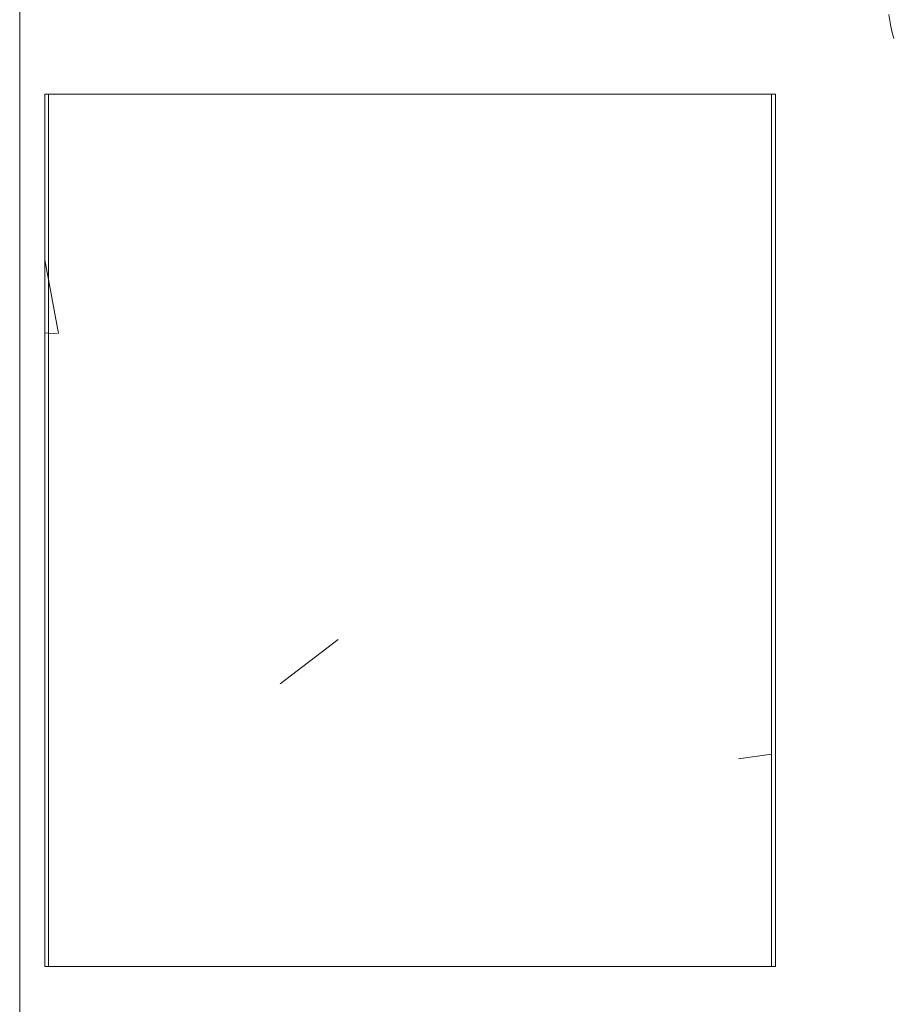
# Model space of a CAD drawing. Header units: metres. Extents: x 1.7 to 42.3, y -72.9 to -47.6.
# Tile 57 of 216: x 5.509 to 5.809, y -63.419 to -63.081. Entities that reach past the tile are written whole.
import ezdxf

# ---------------------------------------------------------------- set-up
doc = ezdxf.new("R2010")
doc.units = ezdxf.units.M
for name, color, linetype, lineweight in [('A-COLS', 7, 'Continuous', 18), ('A-WALL', 7, 'Continuous', 18), ('I-FURN', 7, 'Continuous', 18), ('S-COLS', 7, 'Continuous', 18)]:
    doc.layers.add(name, color=color, linetype=linetype, lineweight=lineweight)

# ---------------------------------------------------------------- blocks, each defined once
blk = doc.blocks.new('Paredes 15 - Paredes 6-6874455-2PAV - FRIGORÍFICA')
at = {"layer": 'A-WALL', "color": 253, "true_color": 0xaaaaaa}
blk.add_line((5.50867, -65.41448), (5.50867, -57.40408), dxfattribs=at)
blk = doc.blocks.new('ConjuntoParaAlunoTamanho6 - CJA06_ConjuntoParaAlunoTamanho6-V18-2PAV - FRIGORÍFICA')
at = {"layer": 'I-FURN', "color": 253, "true_color": 0xaaaaaa, "flags": 128}
blk.add_lwpolyline([(0.29962, 0.01831), (0.29932, 0.02041), (0.29894, 0.0225), (0.29848, 0.02456), (0.29794, 0.02661)], dxfattribs=at)
blk = doc.blocks.new('4 GRE - ESCOLA DE CINEMA E AUDIOVISUAL CINE REX R07_rvt-1-2PAV - FRIGORÍFICA')
at = {"layer": 'S-COLS', "true_color": 0xaaaaaa}
h = blk.add_hatch(dxfattribs=at)
h.set_pattern_fill('FP_1', color=253, style=0, pattern_type=2)
h.set_pattern_definition([(50, (21.555, -62.9), (0.546555, -0.047815), [0.05715, -0.62865]), (355, (21.555, -62.9), (-0.105728, 0.573166), [0.04572, -0.50292]), (100.451, (21.601, -62.904), (0.440828, 0.525349), [0.04857, -0.53427]), (46.184, (21.555, -62.748), (0.813237, -0.12613), [0.08573, -0.94298]), (96.636, (21.623, -62.758), (0.71221, 0.742287), [0.07286, -0.80141]), (351.184, (21.555, -62.748), (0.712217, 0.742274), [0.06858, -0.75438]), (21, (21.631, -62.786), (0.454846, -0.306795), [0.05715, -0.62865]), (326, (21.631, -62.786), (0.185405, 0.55256), [0.04572, -0.50292]), (71.451, (21.669, -62.811), (0.640251, 0.245763), [0.04857, -0.53427]), (37.5, (21.555, -62.9), (0.009261, 0.2536672), [0.02515, -0.47168, 0.02515, -0.48539, -0.50482]), (37.5, (21.555, -62.9), (0.009261, 0.2536672), [-1.007, 0.02515, -0.47968]), (7.5, (21.555, -62.9), (0.200456, 0.300546), [0.02515, -0.26594, 0.02515, -0.46025, -0.1924]), (7.5, (21.555, -62.9), (0.200456, 0.300546), [-0.77648, 0.02515, -0.16726]), (327.5, (21.385, -62.9), (0.4067682, -0.0171882), [0.02515, -0.16535, 0.02515, -0.56921, -0.78867]), (327.5, (21.385, -62.9), (0.4067682, -0.0171882), [-0.78486, 0.02515, -0.76352]), (317.5, (21.309, -62.9), (0.444383, 0.0762794), [0.02515, -0.2225, 0.02515, -0.36957, -0.56007]), (317.5, (21.309, -62.9), (0.444383, 0.0762794), [-0.64237, 0.02515, -0.53492])])
h.paths.add_polyline_path([(5.7673, -63.40618), (5.7673, -63.10618), (5.5173, -63.10618), (5.5173, -63.40618)])
at = {"layer": 'S-COLS', "color": 253, "true_color": 0xaaaaaa}
for p, q in [((5.5173, -63.10618), (5.5173, -63.40618)), ((5.7673, -63.10618), (5.5173, -63.10618)), ((5.7673, -63.40618), (5.7673, -63.10618)), ((5.5173, -63.40618), (5.7673, -63.40618))]:
    blk.add_line(p, q, dxfattribs=at)
at = {"layer": 'A-WALL', "color": 253, "lineweight": 18, "true_color": 0xaaaaaa}
blk.add_blockref('Paredes 15 - Paredes 6-6874455-2PAV - FRIGORÍFICA', (0, 0.00002), dxfattribs=at)
at = {"layer": 'I-FURN', "color": 253, "lineweight": 18, "true_color": 0xaaaaaa, "rotation": 180}
blk.add_blockref('ConjuntoParaAlunoTamanho6 - CJA06_ConjuntoParaAlunoTamanho6-V18-2PAV - FRIGORÍFICA', (6.10728, -63.06045), dxfattribs=at)
blk = doc.blocks.new('Family - P32-300312-2PAV - FRIGORÍFICA')
at = {"layer": 'S-COLS', "color": 253, "true_color": 0xaaaaaa}
for p, q in [((-0.125, 0.15), (-0.125, -0.15)), ((0.125, 0.15), (-0.125, 0.15)), ((0.125, -0.15), (0.125, 0.15)), ((-0.125, -0.15), (0.125, -0.15))]:
    blk.add_line(p, q, dxfattribs=at)
blk = doc.blocks.new('Family - P32-301614-2PAV - FRIGORÍFICA')
at = {"layer": 'S-COLS', "color": 253, "true_color": 0xaaaaaa}
for p, q in [((-0.125, 0.15), (-0.125, -0.15)), ((0.125, 0.15), (-0.125, 0.15)), ((0.125, -0.15), (0.125, 0.15)), ((-0.125, -0.15), (0.125, -0.15))]:
    blk.add_line(p, q, dxfattribs=at)
blk = doc.blocks.new('ESTRUTURAL CINE REX _011_IFC-1-2PAV - FRIGORÍFICA')
at = {"layer": 'A-COLS', "color": 253, "lineweight": 18, "true_color": 0xaaaaaa}
blk.add_blockref('Family - P32-301614-2PAV - FRIGORÍFICA', (5.64362, -63.25622), dxfattribs=at)
at = {"layer": 'S-COLS', "color": 253, "lineweight": 18, "true_color": 0xaaaaaa}
blk.add_blockref('Family - P32-300312-2PAV - FRIGORÍFICA', (5.64362, -63.25622), dxfattribs=at)

msp = doc.modelspace()

# ---------------------------------------------------------------- block references
at = {"lineweight": 5}
for name in ['4 GRE - ESCOLA DE CINEMA E AUDIOVISUAL CINE REX R07_rvt-1-2PAV - FRIGORÍFICA', 'ESTRUTURAL CINE REX _011_IFC-1-2PAV - FRIGORÍFICA']:
    msp.add_blockref(name, (0, 0), dxfattribs=at)

doc.saveas('drawing.dxf')
